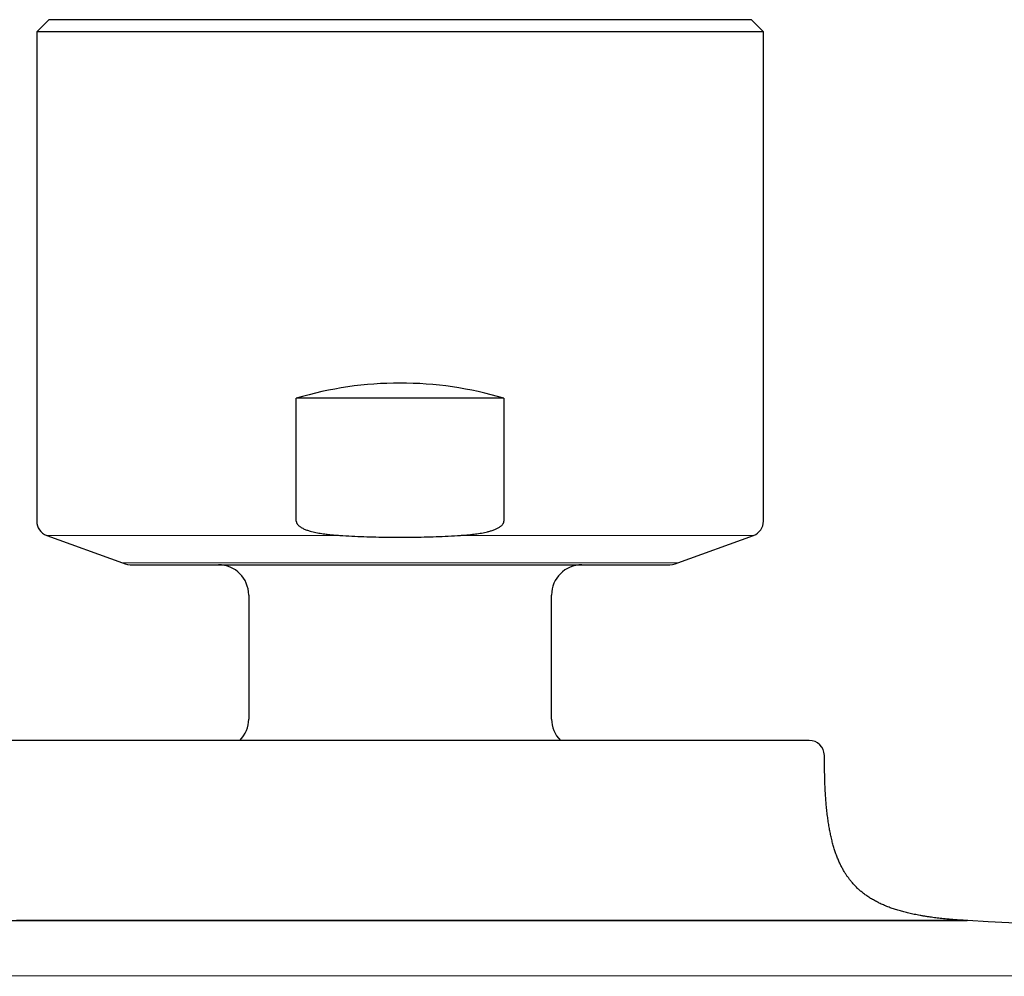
# Model space of a CAD drawing. Header units: millimetres. Extents: x 8 to 482, y 12 to 243.
# Tile 201 of 232: x 242 to 274, y 211 to 243. Entities that reach past the tile are written whole.
import ezdxf

# ---------------------------------------------------------------- set-up
doc = ezdxf.new("R2010")
doc.units = ezdxf.units.MM

msp = doc.modelspace()

# ---------------------------------------------------------------- linework, layer by layer
at = {"color": 7, "linetype": 'Continuous', "lineweight": 30}
for p, q in [((242.9, 242.716), (242.5, 242.316)), ((266.1, 242.716), (242.9, 242.716)), ((266.5, 242.316), (266.1, 242.716)), ((242.5, 242.316), (242.5, 226.158)), ((266.5, 242.316), (242.5, 242.316)), ((266.5, 226.158), (266.5, 242.316)), ((257.928, 230.216), (251.072, 230.216)), ((251.072, 226.158), (251.072, 230.216)), ((257.928, 230.216), (257.928, 226.158)), ((242.829, 225.688), (245.334, 224.776)), ((263.666, 224.776), (266.171, 225.688)), ((245.676, 224.716), (263.324, 224.716)), ((249.5, 223.716), (249.5, 219.624)), ((259.5, 219.624), (259.5, 223.716)), ((268.009, 218.916), (240.991, 218.916)), ((268.518, 217.875), (268.509, 218.424))]:
    msp.add_line(p, q, dxfattribs=at)
at = {"color": 8, "linetype": 'Continuous', "lineweight": 0}
for p, q in [((242.829, 225.688), (252.509, 225.688)), ((256.491, 225.688), (266.171, 225.688)), ((245.334, 224.776), (263.666, 224.776))]:
    msp.add_line(p, q, dxfattribs=at)
at = {"color": 7, "linetype": 'Continuous', "lineweight": 30, "flags": 128}
msp.add_lwpolyline([(273.248, 212.967), (273.248, 212.967), (273.243, 212.967), (273.233, 212.967), (273.219, 212.967), (273.2, 212.967), (273.177, 212.967), (273.149, 212.967), (273.116, 212.968), (273.083, 212.968), (273.046, 212.968), (273.005, 212.968), (272.961, 212.968), (272.913, 212.968), (272.861, 212.968), (272.805, 212.968), (272.74, 212.968), (272.671, 212.968), (272.597, 212.968), (272.519, 212.968), (272.437, 212.968), (272.35, 212.968), (272.259, 212.968), (272.164, 212.968), (272.06, 212.968), (271.952, 212.968), (271.838, 212.968), (271.721, 212.968), (271.598, 212.968), (271.471, 212.968), (271.345, 212.968), (271.216, 212.968), (271.083, 212.968), (270.947, 212.968), (270.806, 212.968), (270.662, 212.968), (270.515, 212.968), (270.363, 212.968), (270.242, 212.968), (270.118, 212.968), (269.992, 212.968), (269.864, 212.968), (269.733, 212.968), (269.601, 212.968), (269.466, 212.968), (269.328, 212.968), (269.148, 212.968), (268.965, 212.968), (268.779, 212.968), (268.59, 212.968), (268.397, 212.968), (268.202, 212.968), (268.003, 212.967), (267.802, 212.967), (267.587, 212.967), (267.369, 212.967), (267.148, 212.967), (266.923, 212.967), (266.695, 212.967), (266.463, 212.967), (266.239, 212.967), (266.012, 212.968), (265.783, 212.968), (265.551, 212.968), (265.316, 212.968), (265.078, 212.968), (264.838, 212.968), (264.595, 212.968), (264.374, 212.968), (264.152, 212.968), (263.926, 212.968), (263.699, 212.968), (263.47, 212.968), (263.238, 212.968), (263.004, 212.968), (262.744, 212.968), (262.482, 212.968), (262.219, 212.968), (261.954, 212.968), (261.687, 212.968), (261.419, 212.968), (261.149, 212.968), (260.878, 212.968), (260.633, 212.968), (260.387, 212.968), (260.139, 212.968), (259.891, 212.968), (259.641, 212.968), (259.389, 212.968), (259.137, 212.968), (258.853, 212.968), (258.569, 212.968), (258.284, 212.968), (257.999, 212.968), (257.714, 212.968), (257.428, 212.968), (257.142, 212.968), (256.856, 212.968), (256.556, 212.968), (256.255, 212.968), (255.954, 212.968), (255.653, 212.968), (255.351, 212.968), (255.049, 212.968), (254.759, 212.967), (254.47, 212.967), (254.181, 212.967), (253.892, 212.967), (253.604, 212.967), (253.315, 212.967), (253.027, 212.967), (252.739, 212.967), (252.48, 212.967), (252.222, 212.968), (251.964, 212.968), (251.706, 212.968), (251.448, 212.968), (251.19, 212.968), (250.932, 212.968), (250.649, 212.968), (250.367, 212.968), (250.086, 212.968), (249.806, 212.968), (249.527, 212.968), (249.249, 212.968), (248.972, 212.968), (248.697, 212.968), (248.41, 212.968), (248.123, 212.968), (247.838, 212.968), (247.555, 212.968), (247.272, 212.968), (246.991, 212.968), (246.725, 212.968), (246.461, 212.968), (246.199, 212.968), (245.94, 212.968), (245.683, 212.968), (245.429, 212.968), (245.176, 212.968), (244.926, 212.968), (244.704, 212.968), (244.483, 212.968), (244.264, 212.968), (244.047, 212.968), (243.832, 212.968), (243.619, 212.968), (243.407, 212.968), (243.171, 212.968), (242.939, 212.968), (242.71, 212.968), (242.484, 212.968), (242.261, 212.968), (242.046, 212.968), (241.833, 212.968)], dxfattribs=at)
at = {"color": 7, "linetype": 'Continuous', "lineweight": 30}
for centre, radius, start, end in [((254.5, 218.716), 12, 73.4022, 106.5978), ((243, 226.158), 0.5, 180, 250), ((266, 226.158), 0.5, 290, 360), ((245.676, 225.716), 1, 250, 270), ((248.5, 223.716), 1, 0, 90), ((260.5, 223.716), 1, 90, 180), ((263.324, 225.716), 1, 270, 290), ((248.5, 219.624), 1, 314.9055, 0), ((260.5, 219.624), 1, 180, 225.122), ((268.009, 218.416), 0.5, 1, 90), ((254.5, -136.53), 350, 83.39236, 86.92939)]:
    msp.add_arc(centre, radius, start, end, dxfattribs=at)
for points, knots in [([(251.072, 226.158), (251.072, 226.151), (251.073, 226.139), (251.077, 226.12), (251.083, 226.101), (251.092, 226.081), (251.104, 226.062), (251.122, 226.039), (251.146, 226.014), (251.176, 225.988), (251.214, 225.962), (251.258, 225.935), (251.31, 225.909), (251.363, 225.885), (251.418, 225.865), (251.473, 225.846), (251.542, 225.826), (251.624, 225.804), (251.72, 225.782), (251.817, 225.764), (251.914, 225.748), (252.034, 225.731), (252.177, 225.714), (252.343, 225.699), (252.454, 225.691), (252.509, 225.688)], [0, 0, 0, 0, 0.0118306, 0.0237137, 0.0355573, 0.050095, 0.0646919, 0.0792612, 0.1043424, 0.129523, 0.1546754, 0.1911579, 0.2277085, 0.2643699, 0.3011141, 0.3378558, 0.3744661, 0.4365531, 0.4986793, 0.5608459, 0.6230223, 0.6851515, 0.7900887, 0.8950482, 1, 1, 1, 1]), ([(256.491, 225.688), (256.546, 225.691), (256.657, 225.699), (256.823, 225.714), (256.967, 225.731), (257.089, 225.748), (257.188, 225.765), (257.288, 225.784), (257.386, 225.806), (257.47, 225.829), (257.541, 225.851), (257.597, 225.871), (257.649, 225.891), (257.698, 225.913), (257.742, 225.936), (257.785, 225.961), (257.823, 225.988), (257.856, 226.015), (257.879, 226.04), (257.898, 226.065), (257.911, 226.087), (257.921, 226.111), (257.927, 226.134), (257.927, 226.15), (257.928, 226.158)], [0, 0, 0, 0, 0.105115, 0.210237, 0.315338, 0.379001, 0.442716, 0.50642, 0.570078, 0.633693, 0.671311, 0.708937, 0.746543, 0.777952, 0.809423, 0.840837, 0.872167, 0.896653, 0.921113, 0.937664, 0.954256, 0.970751, 0.985379, 1, 1, 1, 1]), ([(252.509, 225.688), (252.642, 225.68), (252.906, 225.665), (253.304, 225.647), (253.701, 225.635), (254.099, 225.627), (254.497, 225.625), (254.895, 225.627), (255.294, 225.635), (255.693, 225.647), (256.092, 225.664), (256.358, 225.68), (256.491, 225.688)], [0, 0, 0, 0, 0.099799, 0.199609, 0.299423, 0.399232, 0.49903, 0.599216, 0.699413, 0.799615, 0.899813, 1, 1, 1, 1]), ([(273.248, 212.967), (273.235, 212.968), (273.182, 212.971), (273.086, 212.977), (272.962, 212.985), (272.839, 212.994), (272.721, 213.003), (272.607, 213.013), (272.497, 213.024), (272.391, 213.035), (272.289, 213.046), (272.19, 213.058), (272.095, 213.071), (271.995, 213.084), (271.889, 213.1), (271.778, 213.118), (271.674, 213.136), (271.574, 213.155), (271.479, 213.173), (271.389, 213.193), (271.302, 213.212), (271.218, 213.232), (271.138, 213.253), (271.058, 213.274), (270.979, 213.297), (270.901, 213.32), (270.826, 213.344), (270.754, 213.368), (270.681, 213.394), (270.606, 213.422), (270.531, 213.453), (270.459, 213.483), (270.39, 213.513), (270.325, 213.544), (270.259, 213.577), (270.194, 213.611), (270.128, 213.648), (270.066, 213.684), (270.004, 213.722), (269.944, 213.762), (269.885, 213.803), (269.83, 213.843), (269.778, 213.884), (269.729, 213.923), (269.682, 213.963), (269.638, 214.002), (269.593, 214.045), (269.547, 214.09), (269.501, 214.138), (269.457, 214.186), (269.417, 214.232), (269.38, 214.277), (269.345, 214.321), (269.316, 214.36), (269.29, 214.395), (269.267, 214.428), (269.242, 214.465), (269.216, 214.504), (269.189, 214.548), (269.16, 214.595), (269.131, 214.646), (269.1, 214.701), (269.071, 214.757), (269.043, 214.813), (269.016, 214.87), (268.989, 214.93), (268.961, 214.994), (268.934, 215.062), (268.906, 215.135), (268.88, 215.206), (268.857, 215.276), (268.835, 215.343), (268.814, 215.414), (268.793, 215.488), (268.772, 215.566), (268.751, 215.648), (268.732, 215.729), (268.715, 215.809), (268.699, 215.887), (268.683, 215.968), (268.667, 216.054), (268.652, 216.143), (268.638, 216.234), (268.625, 216.327), (268.612, 216.423), (268.6, 216.522), (268.589, 216.627), (268.578, 216.729), (268.569, 216.829), (268.561, 216.927), (268.553, 217.029), (268.546, 217.135), (268.54, 217.245), (268.535, 217.35), (268.53, 217.452), (268.527, 217.548), (268.523, 217.647), (268.521, 217.749), (268.519, 217.826), (268.518, 217.868), (268.518, 217.875)], [0, 0, 0, 0, 0.004928, 0.020105, 0.036187, 0.051662, 0.066562, 0.080918, 0.094757, 0.108105, 0.120988, 0.133429, 0.145449, 0.157068, 0.171709, 0.185736, 0.199185, 0.211763, 0.223854, 0.235485, 0.246683, 0.257471, 0.26787, 0.277901, 0.288534, 0.298769, 0.308628, 0.318132, 0.3273, 0.337929, 0.348124, 0.357912, 0.367318, 0.376365, 0.385072, 0.394924, 0.40436, 0.413403, 0.422077, 0.431511, 0.440521, 0.449129, 0.457357, 0.465273, 0.472919, 0.480308, 0.48745, 0.496245, 0.504663, 0.512716, 0.520414, 0.527761, 0.534762, 0.541522, 0.546094, 0.551129, 0.556636, 0.562625, 0.56911, 0.575975, 0.58335, 0.591255, 0.599713, 0.607142, 0.614985, 0.623264, 0.632001, 0.641222, 0.650956, 0.661235, 0.669716, 0.678575, 0.687832, 0.697509, 0.707633, 0.718228, 0.729326, 0.738958, 0.74898, 0.759411, 0.770276, 0.781599, 0.793406, 0.805008, 0.817093, 0.829688, 0.842823, 0.856532, 0.86842, 0.880752, 0.893552, 0.906844, 0.920657, 0.935018, 0.946707, 0.95877, 0.971224, 0.984086, 0.997376, 1, 1, 1, 1]), ([(236.11, 212.975), (236.112, 212.975), (236.116, 212.975), (236.123, 212.975), (236.13, 212.974), (236.138, 212.974), (236.146, 212.974), (236.155, 212.973), (236.165, 212.973), (236.176, 212.973), (236.187, 212.972), (236.199, 212.972), (236.212, 212.971), (236.226, 212.971), (236.24, 212.971), (236.252, 212.97), (236.261, 212.97), (236.267, 212.97), (236.273, 212.97), (236.278, 212.969), (236.284, 212.969), (236.29, 212.969), (236.302, 212.969), (236.319, 212.968), (236.343, 212.968), (236.366, 212.967), (236.389, 212.967), (236.412, 212.966), (236.435, 212.966), (236.457, 212.965), (236.48, 212.965), (236.502, 212.965), (236.522, 212.964), (236.541, 212.964), (236.554, 212.964), (236.561, 212.964), (236.563, 212.964), (236.565, 212.964), (236.567, 212.963), (236.57, 212.963), (236.572, 212.963), (236.579, 212.963), (236.597, 212.963), (236.626, 212.963), (236.667, 212.962), (236.716, 212.962), (236.772, 212.961), (236.829, 212.961), (236.879, 212.96), (236.921, 212.96), (236.953, 212.96), (236.986, 212.96), (237.021, 212.96), (237.057, 212.96), (237.107, 212.959), (237.171, 212.959), (237.251, 212.959), (237.326, 212.959), (237.393, 212.959), (237.437, 212.959), (237.466, 212.959), (237.48, 212.959), (237.493, 212.959), (237.507, 212.959), (237.521, 212.959), (237.535, 212.959), (237.564, 212.959), (237.61, 212.959), (237.673, 212.959), (237.741, 212.96), (237.811, 212.96), (237.885, 212.96), (237.963, 212.96), (238.04, 212.96), (238.117, 212.961), (238.189, 212.961), (238.241, 212.961), (238.272, 212.961), (238.283, 212.961), (238.294, 212.961), (238.304, 212.961), (238.321, 212.961), (238.346, 212.961), (238.381, 212.962), (238.419, 212.962), (238.46, 212.962), (238.501, 212.962), (238.544, 212.962), (238.587, 212.962), (238.633, 212.963), (238.67, 212.963), (238.699, 212.963), (238.719, 212.963), (238.739, 212.963), (238.761, 212.963), (238.783, 212.963), (238.806, 212.963), (238.829, 212.963), (238.861, 212.963), (238.902, 212.964), (238.952, 212.964), (238.999, 212.964), (239.044, 212.964), (239.086, 212.964), (239.124, 212.964), (239.158, 212.964), (239.188, 212.965), (239.216, 212.965), (239.243, 212.965), (239.261, 212.965), (239.271, 212.965), (239.274, 212.965), (239.277, 212.965), (239.28, 212.965), (239.283, 212.965), (239.307, 212.965), (239.358, 212.965), (239.436, 212.965), (239.52, 212.966), (239.616, 212.966), (239.722, 212.966), (239.839, 212.966), (239.953, 212.967), (240.065, 212.967), (240.175, 212.967), (240.273, 212.967), (240.359, 212.967), (240.432, 212.967), (240.482, 212.967), (240.51, 212.967), (240.517, 212.967), (240.522, 212.967), (240.528, 212.967), (240.538, 212.967), (240.552, 212.967), (240.573, 212.967), (240.596, 212.967), (240.624, 212.967), (240.654, 212.967), (240.688, 212.967), (240.725, 212.967), (240.765, 212.967), (240.8, 212.967), (240.829, 212.967), (240.849, 212.967), (240.867, 212.967), (240.881, 212.967), (240.894, 212.967), (240.907, 212.967), (240.92, 212.967), (240.956, 212.967), (241.014, 212.967), (241.095, 212.967), (241.164, 212.967), (241.222, 212.967), (241.268, 212.967), (241.313, 212.967), (241.357, 212.967), (241.403, 212.967), (241.464, 212.967), (241.542, 212.967), (241.638, 212.968), (241.716, 212.968), (241.775, 212.968), (241.815, 212.968), (241.855, 212.968), (241.895, 212.968), (241.935, 212.968), (242.035, 212.968), (242.194, 212.968), (242.414, 212.968), (242.638, 212.968), (242.864, 212.968), (243.094, 212.968), (243.326, 212.968), (243.56, 212.968), (243.788, 212.968), (244.008, 212.968), (244.221, 212.968), (244.435, 212.968), (244.643, 212.968), (244.844, 212.968), (245.029, 212.968), (245.157, 212.968), (245.225, 212.968), (245.242, 212.968), (245.259, 212.968), (245.276, 212.968), (245.293, 212.968), (245.31, 212.968), (245.327, 212.968), (245.389, 212.968), (245.497, 212.968), (245.655, 212.968), (245.817, 212.968), (245.985, 212.968), (246.157, 212.968), (246.331, 212.968), (246.506, 212.968), (246.682, 212.968), (246.863, 212.968), (247.049, 212.968), (247.239, 212.968), (247.434, 212.968), (247.634, 212.968), (247.838, 212.968), (248.048, 212.968), (248.242, 212.968), (248.421, 212.968), (248.584, 212.968), (248.767, 212.968), (248.929, 212.968), (249.04, 212.968), (249.081, 212.968), (249.092, 212.968), (249.103, 212.968), (249.114, 212.968), (249.125, 212.968), (249.137, 212.968), (249.21, 212.968), (249.344, 212.968), (249.537, 212.968), (249.726, 212.968), (249.911, 212.968), (250.091, 212.968), (250.265, 212.968), (250.434, 212.968), (250.598, 212.968), (250.76, 212.968), (250.918, 212.968), (251.072, 212.968), (251.222, 212.968), (251.367, 212.968), (251.508, 212.968), (251.643, 212.968), (251.772, 212.968), (251.893, 212.968), (252.008, 212.968), (252.118, 212.968), (252.224, 212.968), (252.325, 212.967), (252.421, 212.967), (252.513, 212.967), (252.6, 212.967), (252.684, 212.967), (252.765, 212.967), (252.841, 212.967), (252.913, 212.967), (252.981, 212.967), (253.044, 212.967), (253.103, 212.967), (253.151, 212.967), (253.189, 212.967), (253.222, 212.967), (253.261, 212.967), (253.305, 212.967), (253.349, 212.967), (253.394, 212.967), (253.453, 212.967), (253.527, 212.967), (253.616, 212.967), (253.711, 212.967), (253.812, 212.967), (253.917, 212.967), (254.027, 212.967), (254.139, 212.967), (254.258, 212.967), (254.383, 212.967), (254.513, 212.967), (254.648, 212.967), (254.786, 212.967), (254.929, 212.968), (255.072, 212.968), (255.216, 212.968), (255.36, 212.968), (255.508, 212.968), (255.659, 212.968), (255.814, 212.968), (255.972, 212.968), (256.133, 212.968), (256.297, 212.968), (256.465, 212.968), (256.61, 212.968), (256.732, 212.968), (256.83, 212.968), (256.93, 212.968), (257.03, 212.968), (257.131, 212.968), (257.233, 212.968), (257.365, 212.968), (257.524, 212.968), (257.71, 212.968), (257.891, 212.968), (258.069, 212.968), (258.243, 212.968), (258.412, 212.968), (258.576, 212.968), (258.737, 212.968), (258.904, 212.968), (259.077, 212.968), (259.255, 212.968), (259.429, 212.968), (259.597, 212.968), (259.76, 212.968), (259.919, 212.968), (260.073, 212.968), (260.222, 212.968), (260.366, 212.968), (260.506, 212.968), (260.641, 212.968), (260.766, 212.968), (260.882, 212.968), (260.989, 212.968), (261.082, 212.968), (261.16, 212.968), (261.223, 212.968), (261.265, 212.968), (261.289, 212.968), (261.296, 212.968), (261.303, 212.968), (261.31, 212.968), (261.318, 212.968), (261.34, 212.968), (261.379, 212.968), (261.436, 212.968), (261.497, 212.968), (261.563, 212.968), (261.633, 212.968), (261.706, 212.968), (261.783, 212.968), (261.864, 212.968), (261.95, 212.968), (262.04, 212.968), (262.135, 212.968), (262.235, 212.968), (262.338, 212.968), (262.445, 212.968), (262.556, 212.968), (262.672, 212.968), (262.791, 212.968), (262.913, 212.968), (263.04, 212.968), (263.17, 212.968), (263.303, 212.968), (263.439, 212.968), (263.577, 212.968), (263.719, 212.968), (263.864, 212.968), (264.013, 212.968), (264.164, 212.968), (264.319, 212.968), (264.47, 212.968), (264.617, 212.968), (264.754, 212.968), (264.863, 212.968), (264.927, 212.968), (264.951, 212.968), (264.958, 212.968), (264.966, 212.968), (264.973, 212.968), (264.981, 212.968), (265.061, 212.968), (265.214, 212.968), (265.437, 212.968), (265.656, 212.968), (265.87, 212.968), (266.08, 212.967), (266.285, 212.967), (266.484, 212.967), (266.68, 212.967), (266.873, 212.967), (267.061, 212.967), (267.246, 212.967), (267.427, 212.967), (267.598, 212.967), (267.758, 212.967), (267.871, 212.967), (267.947, 212.967), (267.986, 212.967), (268.024, 212.967), (268.063, 212.967), (268.101, 212.967), (268.192, 212.968), (268.336, 212.968), (268.529, 212.968), (268.719, 212.968), (268.906, 212.968), (269.088, 212.968), (269.268, 212.968), (269.444, 212.968), (269.609, 212.968), (269.764, 212.968), (269.91, 212.968), (270.053, 212.968), (270.187, 212.968), (270.314, 212.968), (270.427, 212.968), (270.505, 212.968), (270.547, 212.968), (270.561, 212.968), (270.574, 212.968), (270.587, 212.968), (270.6, 212.968), (270.647, 212.968), (270.729, 212.968), (270.843, 212.968), (270.957, 212.968), (271.071, 212.968), (271.183, 212.968), (271.293, 212.968), (271.402, 212.968), (271.509, 212.968), (271.608, 212.968), (271.699, 212.968), (271.782, 212.968), (271.863, 212.968), (271.944, 212.968), (272.025, 212.968), (272.108, 212.968), (272.188, 212.968), (272.249, 212.968), (272.288, 212.968), (272.303, 212.968), (272.308, 212.968), (272.309, 212.968), (272.311, 212.968), (272.312, 212.968), (272.313, 212.968), (272.315, 212.968), (272.316, 212.968), (272.317, 212.968), (272.319, 212.968), (272.322, 212.968), (272.326, 212.968), (272.331, 212.968), (272.337, 212.968), (272.345, 212.968), (272.353, 212.968), (272.364, 212.968), (272.376, 212.968), (272.39, 212.968), (272.405, 212.968), (272.422, 212.968), (272.44, 212.968), (272.459, 212.968), (272.479, 212.968), (272.499, 212.968), (272.52, 212.968), (272.542, 212.968), (272.564, 212.968), (272.588, 212.968), (272.612, 212.968), (272.636, 212.968), (272.662, 212.968), (272.689, 212.968), (272.716, 212.968), (272.744, 212.968), (272.773, 212.968), (272.801, 212.968), (272.822, 212.968), (272.835, 212.968), (272.84, 212.968), (272.845, 212.968), (272.85, 212.968), (272.854, 212.968), (272.861, 212.968), (272.876, 212.968), (272.895, 212.968), (272.917, 212.968), (272.938, 212.968), (272.96, 212.968), (272.981, 212.968), (273.003, 212.968), (273.027, 212.968), (273.05, 212.968), (273.072, 212.968), (273.092, 212.967), (273.111, 212.967), (273.128, 212.967), (273.14, 212.967), (273.148, 212.967), (273.151, 212.967), (273.153, 212.967), (273.156, 212.967), (273.159, 212.967), (273.162, 212.967), (273.164, 212.967), (273.17, 212.967), (273.179, 212.967), (273.191, 212.967), (273.201, 212.967), (273.211, 212.967), (273.221, 212.967), (273.226, 212.967), (273.228, 212.967)], [0, 0, 0, 0, 0.0011539, 0.0023965, 0.0037276, 0.0051475, 0.0066562, 0.0082538, 0.0098417, 0.0115087, 0.0132551, 0.0150809, 0.0169862, 0.0188363, 0.0207559, 0.0227451, 0.0234305, 0.0241239, 0.0248252, 0.0255344, 0.0262516, 0.0269766, 0.0276523, 0.0302577, 0.0327686, 0.0351848, 0.037447, 0.0396191, 0.0417008, 0.0436922, 0.0455929, 0.047403, 0.0491222, 0.0505319, 0.051874, 0.0520379, 0.0522008, 0.0523625, 0.0525232, 0.0526829, 0.0528415, 0.0530169, 0.0542657, 0.0567793, 0.0592652, 0.0628116, 0.0662998, 0.0697297, 0.0731013, 0.0748439, 0.0765705, 0.078294, 0.0801084, 0.0819295, 0.0837572, 0.0874326, 0.0911344, 0.0948627, 0.0973379, 0.0998244, 0.1003842, 0.1009446, 0.1015055, 0.102067, 0.1026291, 0.1031917, 0.1037549, 0.1061586, 0.1086408, 0.1112015, 0.1138406, 0.1165579, 0.1193536, 0.1222273, 0.1247683, 0.1273673, 0.1297024, 0.1300734, 0.1304455, 0.1308187, 0.131193, 0.1314499, 0.1325257, 0.1336829, 0.1349216, 0.1362416, 0.137643, 0.13896, 0.1403416, 0.1417876, 0.143298, 0.143909, 0.14453, 0.1451609, 0.1458017, 0.1465111, 0.1472309, 0.1479368, 0.1486287, 0.15022, 0.1517324, 0.1531659, 0.1545205, 0.1557963, 0.1569933, 0.1579379, 0.1588269, 0.1596604, 0.1604384, 0.1611509, 0.1612402, 0.1613286, 0.161416, 0.1615026, 0.1615882, 0.161718, 0.1635874, 0.1660774, 0.1685227, 0.1709233, 0.1743164, 0.1776165, 0.1808237, 0.1839382, 0.1869602, 0.1898899, 0.1919962, 0.1940522, 0.1958198, 0.1960941, 0.196262, 0.1963995, 0.1965548, 0.1967277, 0.1971868, 0.1977374, 0.1983795, 0.1991132, 0.1999384, 0.200838, 0.2018259, 0.2029021, 0.2040667, 0.2046239, 0.2051994, 0.2056755, 0.2060068, 0.2063403, 0.2066759, 0.2070136, 0.2073535, 0.2095386, 0.211561, 0.2136506, 0.214925, 0.2160438, 0.2171728, 0.218312, 0.2194613, 0.2206207, 0.22297, 0.2253599, 0.2277903, 0.2287562, 0.2297284, 0.2307068, 0.2316915, 0.2326825, 0.2336797, 0.2389359, 0.2441918, 0.2494474, 0.2547028, 0.2599579, 0.2652127, 0.2704673, 0.2757215, 0.280345, 0.2849682, 0.2895912, 0.2942139, 0.2982816, 0.3023491, 0.3059284, 0.3062799, 0.3066314, 0.3069829, 0.3073344, 0.307686, 0.3080375, 0.308389, 0.3087405, 0.3119023, 0.3151481, 0.318478, 0.3218918, 0.3253898, 0.3289718, 0.3324261, 0.3359552, 0.3395591, 0.3432379, 0.3469915, 0.35082, 0.3547233, 0.3587015, 0.3627544, 0.3668823, 0.369957, 0.373072, 0.3762273, 0.3804541, 0.3823361, 0.3825482, 0.3827605, 0.3829729, 0.3831856, 0.3833983, 0.3836113, 0.3838244, 0.387558, 0.3912023, 0.3947574, 0.3982232, 0.4015997, 0.404829, 0.4079722, 0.4110292, 0.414, 0.4169426, 0.4197955, 0.4225586, 0.4252319, 0.4278155, 0.4303093, 0.4327132, 0.4348883, 0.4369841, 0.4390009, 0.4409384, 0.4427969, 0.444545, 0.4462169, 0.4478123, 0.4493314, 0.4508028, 0.4521946, 0.453507, 0.4547398, 0.455893, 0.4569668, 0.457961, 0.458483, 0.4590382, 0.4598087, 0.4605952, 0.4613977, 0.4622163, 0.4630509, 0.4646226, 0.4662482, 0.4679277, 0.4697869, 0.4717079, 0.4736908, 0.4757355, 0.4778421, 0.4801439, 0.4825153, 0.4849562, 0.4874666, 0.4900465, 0.4926959, 0.4952576, 0.497881, 0.5005662, 0.5033132, 0.5061219, 0.5089924, 0.5119247, 0.5149187, 0.5179745, 0.521092, 0.5228687, 0.5246648, 0.5264804, 0.5283154, 0.5301699, 0.5320438, 0.5339371, 0.53741, 0.540822, 0.5441731, 0.5474633, 0.5506926, 0.553805, 0.5568587, 0.5598536, 0.5627898, 0.5662088, 0.5695445, 0.5727971, 0.5759665, 0.5790527, 0.5820558, 0.5849758, 0.5878126, 0.5905663, 0.5932368, 0.5958243, 0.5983287, 0.6004638, 0.6025346, 0.6045411, 0.6058301, 0.6070911, 0.6081776, 0.6083183, 0.6084586, 0.6085986, 0.6087381, 0.6088773, 0.6090161, 0.6100435, 0.6111568, 0.612356, 0.613641, 0.6150119, 0.616442, 0.6179549, 0.6195506, 0.6212291, 0.6230273, 0.6249118, 0.6268826, 0.6289396, 0.6310829, 0.6333125, 0.6356284, 0.6380252, 0.640508, 0.6430768, 0.6457315, 0.6484721, 0.6512475, 0.6541059, 0.6570472, 0.6600715, 0.6631787, 0.6663689, 0.6696422, 0.6729984, 0.6760205, 0.6791069, 0.6818762, 0.6831104, 0.6832727, 0.6834353, 0.6835979, 0.6837608, 0.6839238, 0.6840869, 0.689053, 0.6939846, 0.6988818, 0.7037444, 0.7085726, 0.7132809, 0.7179559, 0.7225975, 0.7272058, 0.7317806, 0.736322, 0.7408301, 0.7453047, 0.7492147, 0.7530988, 0.7541118, 0.755123, 0.7561324, 0.75714, 0.7581458, 0.7591499, 0.7644063, 0.7696623, 0.774918, 0.7801733, 0.7854283, 0.790683, 0.7959373, 0.8011913, 0.8058145, 0.8104373, 0.8150599, 0.8196822, 0.8237495, 0.8278165, 0.8313952, 0.8318639, 0.8323325, 0.8328011, 0.8332698, 0.8337384, 0.834207, 0.8383482, 0.8425653, 0.8468583, 0.8512272, 0.8556721, 0.8601116, 0.8646245, 0.8692107, 0.8738704, 0.8776511, 0.8814788, 0.8853536, 0.8892754, 0.8932442, 0.8976642, 0.9021412, 0.9061282, 0.9078964, 0.9086771, 0.9087539, 0.9088307, 0.9089075, 0.9089843, 0.9090612, 0.909138, 0.9092149, 0.9092917, 0.9093806, 0.9095394, 0.9097681, 0.9100668, 0.9104353, 0.9108737, 0.9113821, 0.9119604, 0.9127069, 0.9135448, 0.9144739, 0.9154944, 0.9166063, 0.9178095, 0.919104, 0.9203785, 0.9217306, 0.9231604, 0.9246678, 0.9262529, 0.9279157, 0.9296562, 0.9314743, 0.9334624, 0.9355357, 0.9376943, 0.9399381, 0.9422673, 0.9446818, 0.9451146, 0.94555, 0.9459881, 0.9464288, 0.9468524, 0.9471231, 0.9483919, 0.9506285, 0.9525938, 0.9545292, 0.9567943, 0.959017, 0.9611974, 0.9641024, 0.9669286, 0.969676, 0.9723447, 0.9749345, 0.9776922, 0.9803546, 0.9808664, 0.9813745, 0.9818789, 0.9823796, 0.9828766, 0.98337, 0.9838597, 0.9843457, 0.9867253, 0.9891972, 0.9917613, 0.9944178, 0.9971664, 1, 1, 1, 1])]:
    msp.add_open_spline(points, degree=3, knots=knots, dxfattribs=at)
at = {"color": 8, "linetype": 'Continuous', "lineweight": 0}
msp.add_open_spline([(294.774, 211.14), (294.79, 211.14), (295.079, 211.139), (294.003, 211.14), (291.461, 211.139), (287.111, 211.14), (281.408, 211.139), (274.518, 211.14), (266.766, 211.14), (258.481, 211.14), (250.023, 211.14), (241.76, 211.14), (234.049, 211.14), (227.226, 211.14), (221.577, 211.139), (217.96, 211.143), (215.865, 211.133), (214.773, 211.127), (214.468, 211.146), (214.325, 211.153), (214.282, 211.15), (214.26, 211.149)], degree=3, knots=[0, 0, 0, 0, 0.003929, 0.070319, 0.136707, 0.203098, 0.269486, 0.335877, 0.402264, 0.468655, 0.535043, 0.601434, 0.667821, 0.734212, 0.800601, 0.866991, 0.90668, 0.937762, 0.96867, 0.983468, 1, 1, 1, 1], dxfattribs=at)

doc.saveas('drawing.dxf')
